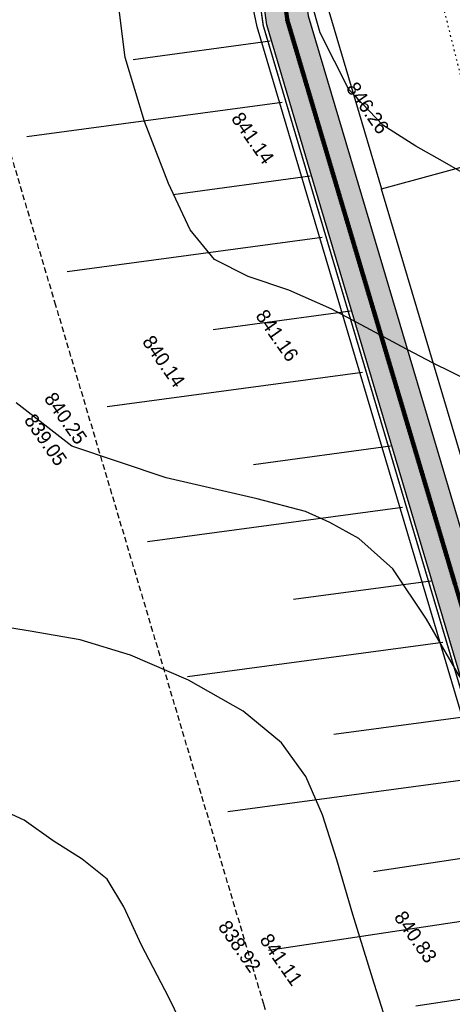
# Model space of a CAD drawing. Header units: millimetres. Extents: x 405709 to 406552, y 4254722 to 4255885.
# Tile 28 of 48: x 406058 to 406088, y 4255290 to 4255360. Entities that reach past the tile are written whole.
import ezdxf

# ---------------------------------------------------------------- set-up
doc = ezdxf.new("R2010")
doc.units = ezdxf.units.MM
doc.header["$LTSCALE"] = 0.5
for name, pattern in [('ACAD_ISO09W100', [45, 24, -3, 6, -3, 6, -3]), ('CONTI', [0]), ('Контура низ откосов  Штриховая 0.1-0.5 - - - - - - -', [0.6, 0.1, -0.5]), ('Штриховая 1 к 2', [3, 2, -1])]:
    doc.linetypes.add(name, pattern=pattern)
for name, color, linetype in [('(007) Здания', 7, 'Continuous'), ('(028) Гидротехн.', 7, 'Continuous'), ('(031) Горизонтали', 42, 'Continuous'), ('(037) Контуры', 7, 'Continuous'), ('PI_OTDEFAULT', 172, 'CONTI')]:
    doc.layers.add(name, color=color, linetype=linetype)
doc.layers.add('(032) Горизонтали утолщенные', color=32, linetype='Continuous', lineweight=30)
doc.styles.add('BM-431', font='txt')
doc.linetypes.add('ограждение2', pattern='A,6.35,-2.54,[132,ltypeshp.shx,S=2.54,R=0,X=-2.54,Y=0],-2.54,25.4', length=36.83)

# ---------------------------------------------------------------- blocks, each defined once
blk = doc.blocks.new('*U24')
at = {"layer": '(028) Гидротехн.', "color": 5, "ltscale": 10}
for points in [[(1.848, -0.175), (4.679, 17.888)], [(6.258, -0.6), (7.779, 9.103)]]:
    blk.add_lwpolyline(points, dxfattribs=at)
blk = doc.blocks.new('*U25')
at = {"color": 0, "linetype": 'ByBlock', "lineweight": -2, "transparency": 16777216}
for p, rotation in [((406076.604, 4255351.85), 106.5429824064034), ((406079.453, 4255342.264), 106.5735076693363), ((406082.306, 4255332.68), 106.5735076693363), ((406085.158, 4255323.095), 106.5735076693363), ((406088.011, 4255313.511), 106.5735076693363), ((406090.863, 4255303.926), 106.5735076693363), ((406093.75, 4255294.352), 107.4679451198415), ((406096.752, 4255284.813), 107.4679451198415)]:
    blk.add_blockref('*U24', p, dxfattribs=dict(at, rotation=rotation))
blk = doc.blocks.new('2')
at = {"color": 41, "true_color": 0xffd966, "const_width": 0.1}
blk.add_lwpolyline([(29473.69, 3307.14), (29473.69, 3310.14), (29470.69, 3310.14), (29470.69, 3307.14)], close=True, dxfattribs=at)
for points in [[(29473.42, 3309.84), (29470.97, 3309.84, 1), (29470.97, 3309.59), (29473.42, 3309.59, 1)], [(29473.42, 3309.3), (29470.97, 3309.3, 1), (29470.97, 3309.05), (29473.42, 3309.05, 1)], [(29473.42, 3308.76), (29470.97, 3308.76, 1), (29470.97, 3308.51), (29473.42, 3308.51, 1)], [(29473.42, 3308.22), (29470.97, 3308.22, 1), (29470.97, 3307.97), (29473.42, 3307.97, 1)], [(29473.42, 3307.68), (29470.97, 3307.68, 1), (29470.97, 3307.43), (29473.42, 3307.43, 1)]]:
    blk.add_lwpolyline(points, format="xyb", close=True, dxfattribs=at)
blk = doc.blocks.new('*U154')
at = {"xscale": 0.1049999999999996, "yscale": 0.1049999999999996, "zscale": 0.1049999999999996, "rotation": 179.9999999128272}
blk.add_blockref('2', (3094.738, 347.407), dxfattribs=at)
blk = doc.blocks.new('*U155')
at = {"color": 0, "linetype": 'ByBlock', "lineweight": -2, "transparency": 16777216}
for p, rotation in [((406076.602, 4255359.656), 277.9650598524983), ((406076.673, 4255359.345), 286.5429810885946), ((406076.764, 4255359.038), 286.5429810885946), ((406076.855, 4255358.732), 286.5429810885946), ((406076.946, 4255358.425), 286.5429810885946), ((406077.037, 4255358.118), 286.5429810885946), ((406077.128, 4255357.811), 286.5429810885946), ((406077.219, 4255357.505), 286.5429810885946), ((406077.31, 4255357.198), 286.5429810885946), ((406077.401, 4255356.891), 286.5429810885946), ((406077.493, 4255356.584), 286.5429810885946), ((406077.584, 4255356.278), 286.5429810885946), ((406077.675, 4255355.971), 286.5429810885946), ((406077.766, 4255355.664), 286.5429810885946), ((406077.857, 4255355.357), 286.5429810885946), ((406077.948, 4255355.051), 286.5429810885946), ((406078.039, 4255354.744), 286.5429810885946), ((406078.13, 4255354.437), 286.5429810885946), ((406078.222, 4255354.13), 286.5429810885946), ((406078.313, 4255353.824), 286.5429810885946), ((406078.404, 4255353.517), 286.5429810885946), ((406078.495, 4255353.21), 286.5429810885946), ((406078.586, 4255352.903), 286.5429810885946), ((406078.677, 4255352.596), 286.5429810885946), ((406078.768, 4255352.29), 286.5429810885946), ((406078.859, 4255351.983), 286.5429810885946), ((406078.95, 4255351.676), 286.5429810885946), ((406079.042, 4255351.369), 286.5429810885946), ((406079.133, 4255351.063), 286.5429810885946), ((406079.224, 4255350.756), 286.5429810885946), ((406079.315, 4255350.449), 286.5429810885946), ((406079.406, 4255350.142), 286.5429810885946), ((406079.497, 4255349.836), 286.5429810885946), ((406079.588, 4255349.529), 286.5429810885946), ((406079.679, 4255349.222), 286.5429810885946), ((406079.77, 4255348.915), 286.5429810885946), ((406079.862, 4255348.609), 286.5429810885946), ((406079.953, 4255348.302), 286.5429810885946), ((406080.044, 4255347.995), 286.5429810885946), ((406080.135, 4255347.688), 286.5429810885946), ((406080.226, 4255347.382), 286.5429810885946), ((406080.317, 4255347.075), 286.5429810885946), ((406080.408, 4255346.768), 286.5429810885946), ((406080.5, 4255346.461), 286.5735076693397), ((406080.591, 4255346.155), 286.5735076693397), ((406080.682, 4255345.848), 286.5735076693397), ((406080.773, 4255345.541), 286.5735076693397), ((406080.865, 4255345.235), 286.5735076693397), ((406080.956, 4255344.928), 286.5735076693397), ((406081.047, 4255344.621), 286.5735076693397), ((406081.138, 4255344.315), 286.5735076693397), ((406081.23, 4255344.008), 286.5735076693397), ((406081.321, 4255343.701), 286.5735076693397), ((406081.412, 4255343.394), 286.5735076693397), ((406081.504, 4255343.088), 286.5735076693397), ((406081.595, 4255342.781), 286.5735076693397), ((406081.686, 4255342.474), 286.5735076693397), ((406081.777, 4255342.168), 286.5735076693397), ((406081.869, 4255341.861), 286.5735076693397), ((406081.96, 4255341.554), 286.5735076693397), ((406082.051, 4255341.247), 286.5735076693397), ((406082.143, 4255340.941), 286.5735076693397), ((406082.234, 4255340.634), 286.5735076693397), ((406082.325, 4255340.327), 286.5735076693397), ((406082.416, 4255340.021), 286.5735076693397), ((406082.508, 4255339.714), 286.5735076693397), ((406082.599, 4255339.407), 286.5735076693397), ((406082.69, 4255339.101), 286.5735076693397), ((406082.781, 4255338.794), 286.5735076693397), ((406082.873, 4255338.487), 286.5735076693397), ((406082.964, 4255338.18), 286.5735076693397), ((406083.055, 4255337.874), 286.5735076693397), ((406083.147, 4255337.567), 286.5735076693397), ((406083.238, 4255337.26), 286.5735076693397), ((406083.329, 4255336.954), 286.5735076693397), ((406083.42, 4255336.647), 286.5735076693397), ((406083.512, 4255336.34), 286.5735076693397), ((406083.603, 4255336.033), 286.5735076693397), ((406083.694, 4255335.727), 286.5735076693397), ((406083.786, 4255335.42), 286.5735076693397), ((406083.877, 4255335.113), 286.5735076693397), ((406083.968, 4255334.807), 286.5735076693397), ((406084.059, 4255334.5), 286.5735076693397), ((406084.151, 4255334.193), 286.5735076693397), ((406084.242, 4255333.887), 286.5735076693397), ((406084.333, 4255333.58), 286.5735076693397), ((406084.424, 4255333.273), 286.5735076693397), ((406084.516, 4255332.966), 286.5735076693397), ((406084.607, 4255332.66), 286.5735076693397), ((406084.698, 4255332.353), 286.5735076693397), ((406084.79, 4255332.046), 286.5735076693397), ((406084.881, 4255331.74), 286.5735076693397), ((406084.972, 4255331.433), 286.5735076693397), ((406085.063, 4255331.126), 286.5735076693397), ((406085.155, 4255330.819), 286.5735076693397), ((406085.246, 4255330.513), 286.5735076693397), ((406085.337, 4255330.206), 286.5735076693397), ((406085.429, 4255329.899), 286.5735076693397), ((406085.52, 4255329.593), 286.5735076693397), ((406085.611, 4255329.286), 286.5735076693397), ((406085.702, 4255328.979), 286.5735076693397), ((406085.794, 4255328.673), 286.5735076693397), ((406085.885, 4255328.366), 286.5735076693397), ((406085.976, 4255328.059), 286.5735076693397), ((406086.068, 4255327.752), 286.5735076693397), ((406086.159, 4255327.446), 286.5735076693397), ((406086.25, 4255327.139), 286.5735076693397), ((406086.341, 4255326.832), 286.5735076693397), ((406086.433, 4255326.526), 286.5735076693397), ((406086.524, 4255326.219), 286.5735076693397), ((406086.615, 4255325.912), 286.5735076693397), ((406086.706, 4255325.605), 286.5735076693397), ((406086.798, 4255325.299), 286.5735076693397), ((406086.889, 4255324.992), 286.5735076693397), ((406086.98, 4255324.685), 286.5735076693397), ((406087.072, 4255324.379), 286.5735076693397), ((406087.163, 4255324.072), 286.5735076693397), ((406087.254, 4255323.765), 286.5735076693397), ((406087.345, 4255323.459), 286.5735076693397), ((406087.437, 4255323.152), 286.5735076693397), ((406087.528, 4255322.845), 286.5735076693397), ((406087.619, 4255322.538), 286.5735076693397), ((406087.711, 4255322.232), 286.5735076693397), ((406087.802, 4255321.925), 286.5735076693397), ((406087.893, 4255321.618), 286.5735076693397), ((406087.984, 4255321.312), 286.5735076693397), ((406088.076, 4255321.005), 286.5735076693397), ((406088.167, 4255320.698), 286.5735076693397), ((406088.258, 4255320.391), 286.5735076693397), ((406088.349, 4255320.085), 286.5735076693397), ((406088.441, 4255319.778), 286.5735076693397)]:
    blk.add_blockref('*U154', p, dxfattribs=dict(at, rotation=rotation))

msp = doc.modelspace()

# ---------------------------------------------------------------- hatches: boundary and pattern name
at = {"transparency": 33554687}
h = msp.add_hatch(dxfattribs=at)
h.set_pattern_fill('AR-HBONE', color=30, scale=0.005)
edge = h.paths.add_edge_path()
edge.add_line((406386.605, 4254899.202), (406388.733, 4254901.316))
edge.add_line((406182.571, 4255117.635), (406215.733, 4255080.214))
edge.add_line((406215.733, 4255080.214), (406248.837, 4255042.859))
edge.add_line((406248.837, 4255042.859), (406283.046, 4255007.734))
edge.add_line((406283.046, 4255007.734), (406318.267, 4254972.27))
edge.add_line((406318.267, 4254972.27), (406353.5, 4254936.793))
edge.add_line((406353.5, 4254936.793), (406388.733, 4254901.316))
edge.add_line((406388.733, 4254901.316), (406387.77, 4254900.359))
edge.add_line((406180.326, 4255115.645), (406213.488, 4255078.225))
edge.add_line((406213.488, 4255078.225), (406246.638, 4255040.816))
edge.add_line((406246.638, 4255040.816), (406280.907, 4255005.631))
edge.add_line((406280.907, 4255005.631), (406316.138, 4254970.156))
edge.add_line((406316.138, 4254970.156), (406351.372, 4254934.679))
edge.add_line((406351.372, 4254934.679), (406386.605, 4254899.202))
edge.add_line((406386.605, 4254899.202), (406386.921, 4254899.516))
edge.add_line((406182.571, 4255117.635), (406157.361, 4255152.307))
edge.add_line((406157.361, 4255152.307), (406147.036, 4255171.925))
edge.add_line((406147.036, 4255171.925), (406133.069, 4255198.46))
edge.add_line((406133.069, 4255198.46), (406131.101, 4255203.63))
edge.add_line((406131.101, 4255203.63), (406113.309, 4255250.394))
edge.add_line((406113.309, 4255250.394), (406102.625, 4255278.476))
edge.add_line((406102.625, 4255278.476), (406096.599, 4255297.625))
edge.add_line((406096.599, 4255297.625), (406081.876, 4255347.096))
edge.add_line((406081.876, 4255347.096), (406078.091, 4255359.836))
edge.add_line((406078.091, 4255359.836), (406072.139, 4255402.38))
edge.add_line((406072.139, 4255402.38), (406041.044, 4255445.313))
edge.add_line((406041.044, 4255445.313), (405903.099, 4255619.54))
edge.add_line((405903.099, 4255619.54), (405828.481, 4255714.884))
edge.add_line((405828.481, 4255714.884), (405791.314, 4255762.15))
edge.add_line((405788.956, 4255760.296), (405791.314, 4255762.15))
edge.add_line((405826.12, 4255713.033), (405788.956, 4255760.296))
edge.add_line((405900.742, 4255617.684), (405826.12, 4255713.033))
edge.add_line((406038.652, 4255443.501), (405900.742, 4255617.684))
edge.add_line((406069.271, 4255401.225), (406038.652, 4255443.501))
edge.add_line((406075.152, 4255359.198), (406069.271, 4255401.225))
edge.add_line((406079, 4255346.24), (406075.152, 4255359.198))
edge.add_line((406093.73, 4255296.746), (406079, 4255346.24))
edge.add_line((406099.789, 4255277.491), (406093.73, 4255296.746))
edge.add_line((406110.505, 4255249.327), (406099.789, 4255277.491))
edge.add_line((406128.297, 4255202.562), (406110.505, 4255249.327))
edge.add_line((406130.33, 4255197.223), (406128.297, 4255202.562))
edge.add_line((406144.381, 4255170.527), (406130.33, 4255197.223))
edge.add_line((406154.815, 4255150.702), (406144.381, 4255170.527))
edge.add_line((406180.326, 4255115.645), (406154.815, 4255150.702))

# ---------------------------------------------------------------- linework, layer by layer
at = {"layer": '(007) Здания', "color": 5, "linetype": 'Штриховая 1 к 2', "ltscale": 0.4}
msp.add_lwpolyline([(406165.116, 4255102.166), (406164.567, 4255102.785), (406137.838, 4255139.517), (406126.823, 4255160.444), (406112.289, 4255188.06), (406109.886, 4255194.369), (406092.093, 4255241.139), (406081.197, 4255269.775), (406074.946, 4255289.639), (406060.178, 4255339.262), (406056.118, 4255352.932), (406047.835, 4255392.551), (406022.366, 4255431.339), (405884.89, 4255604.974), (405810.25, 4255700.345), (405773.098, 4255747.593)], dxfattribs=at)
at = {"layer": '(007) Здания', "color": 1, "linetype": 'Continuous', "elevation": 611.801}
for points in [[(406106.017, 4255409.212), (406073.573, 4255402.95), (406073.572, 4255402.942), (406073.572, 4255402.918), (406079.561, 4255360.155), (406083.313, 4255347.532), (406115.159, 4255356.216), (406111.898, 4255367.185)], [(406115.159, 4255356.208), (406115.167, 4255356.185), (406129.368, 4255308.474), (406098.035, 4255298.064), (406083.313, 4255347.524), (406083.313, 4255347.532)]]:
    msp.add_lwpolyline(points, close=True, dxfattribs=at)
at = {"layer": '(028) Гидротехн.', "color": 5, "ltscale": 10}
msp.add_lwpolyline([(406179.802, 4255115.181), (406179.78, 4255115.206), (406154.22, 4255150.331), (406143.761, 4255170.201), (406129.691, 4255196.935), (406127.643, 4255202.313), (406109.851, 4255249.078), (406099.128, 4255277.262), (406093.061, 4255296.541), (406078.329, 4255346.041), (406074.466, 4255359.049), (406065.682, 4255401.064), (406038.094, 4255443.079), (405900.192, 4255617.251), (405825.569, 4255712.601), (405788.406, 4255759.863)], dxfattribs=at)
at = {"layer": '(031) Горизонтали'}
for points in [[(406091.61, 4255344.898, 603.5), (406091.357, 4255345.599, 603.5), (406090.117, 4255347.909, 603.5), (406089.037, 4255348.709, 603.5), (406087.637, 4255349.499, 603.5), (406085.757, 4255350.579, 603.5), (406083.407, 4255352.059, 603.5), (406080.987, 4255354.599, 603.5), (406078.957, 4255358.629, 603.5), (406077.637, 4255363.319, 603.5), (406077.177, 4255367.629, 603.5), (406077.197, 4255371.109, 603.5), (406077.267, 4255373.589, 603.5), (406077.317, 4255375.409, 603.5), (406077.137, 4255377.319, 603.5), (406075.617, 4255381.199, 603.5), (406074.797, 4255382.793, 603.5)], [(406095.613, 4255329.027, 603), (406095.207, 4255330.009, 603), (406093.977, 4255331.689, 603), (406092.287, 4255332.629, 603), (406089.687, 4255333.849, 603), (406086.927, 4255335.189, 603), (406084.717, 4255336.339, 603), (406082.537, 4255337.529, 603), (406079.787, 4255338.989, 603), (406076.737, 4255340.349, 603), (406073.837, 4255341.329, 603), (406071.437, 4255342.529, 603), (406069.707, 4255344.639, 603), (406068.187, 4255347.919, 603), (406066.477, 4255352.319, 603), (406065.107, 4255356.869, 603), (406064.597, 4255360.819, 603)], [(406098.217, 4255289.309, 602.5), (406097.927, 4255292.299, 602.5), (406096.967, 4255295.349, 602.5), (406095.787, 4255299.039, 602.5), (406094.677, 4255302.599, 602.5), (406093.777, 4255305.239, 602.5), (406092.677, 4255307.439, 602.5), (406090.947, 4255309.899, 602.5), (406088.787, 4255313.059, 602.5), (406086.497, 4255316.979, 602.5), (406084.107, 4255320.549, 602.5), (406081.707, 4255322.719, 602.5), (406079.647, 4255323.839, 602.5), (406077.907, 4255324.619, 602.5), (406074.487, 4255325.539, 602.5), (406068.007, 4255327.019, 602.5), (406061.307, 4255329.269, 602.5), (406057.357, 4255332.339, 602.5)], [(406070.587, 4255285.189, 601.5), (406068.197, 4255290.109, 601.5), (406066.257, 4255293.839, 601.5), (406065.017, 4255296.559, 601.5), (406063.827, 4255298.509, 601.5), (406062.047, 4255299.939, 601.5), (406059.997, 4255301.249, 601.5), (406057.927, 4255302.719, 601.5), (406054.917, 4255304.079, 601.5)]]:
    msp.add_polyline3d(points, dxfattribs=at)
at = {"layer": '(032) Горизонтали утолщенные'}
msp.add_polyline3d([(406084.677, 4255285.159, 602), (406082.787, 4255291.099, 602), (406081.277, 4255295.999, 602), (406080.127, 4255299.889, 602), (406079.127, 4255303.089, 602), (406077.927, 4255305.799, 602), (406076.197, 4255308.199, 602), (406073.477, 4255310.459, 602), (406069.607, 4255312.649, 602), (406065.477, 4255314.429, 602), (406061.907, 4255315.509, 602), (406058.347, 4255316.139, 602), (406054.147, 4255316.819, 602)], dxfattribs=at)
at = {"layer": '(037) Контуры', "linetype": 'Контура низ откосов  Штриховая 0.1-0.5 - - - - - - -'}
msp.add_lwpolyline([(406057.857, 4255411.099), (406087.337, 4255361.839), (406097.467, 4255321.679), (406101.957, 4255317.979), (406113.827, 4255292.649), (406115.427, 4255262.959), (406126.617, 4255249.859), (406127.797, 4255243.469), (406131.994, 4255241.478), (406148.877, 4255226.759), (406171.617, 4255189.759), (406184.247, 4255149.739), (406184.157, 4255145.599), (406186.737, 4255137.159), (406198.627, 4255122.709), (406213.177, 4255111.279), (406240.647, 4255095.539), (406244.602, 4255090.871)], dxfattribs=at)
at = {"color": 2, "const_width": 0.3}
msp.add_lwpolyline([(406387.669, 4254900.259), (406352.436, 4254935.736), (406317.203, 4254971.213), (406281.977, 4255006.682), (406247.738, 4255041.838), (406214.61, 4255079.22), (406181.496, 4255116.586), (406156.092, 4255151.497), (406145.708, 4255171.226), (406131.7, 4255197.842), (406129.699, 4255203.096), (406111.907, 4255249.86), (406101.207, 4255277.984), (406095.165, 4255297.185), (406080.438, 4255346.668), (406076.622, 4255359.517), (406070.705, 4255401.802), (406039.848, 4255444.407), (405901.921, 4255618.612), (405827.3, 4255713.959), (405790.135, 4255761.223)], dxfattribs=at)
at = {"color": 1, "linetype": 'ACAD_ISO09W100', "true_color": 0xff0000}
msp.add_lwpolyline([(406387.669, 4254900.259), (406352.436, 4254935.736), (406317.203, 4254971.213), (406281.977, 4255006.682), (406247.738, 4255041.838), (406214.61, 4255079.22), (406181.496, 4255116.586), (406156.092, 4255151.497), (406145.708, 4255171.226), (406131.7, 4255197.842), (406129.699, 4255203.096), (406111.907, 4255249.86), (406101.207, 4255277.984), (406095.165, 4255297.185), (406080.438, 4255346.668), (406076.622, 4255359.517), (406070.705, 4255401.802), (406039.848, 4255444.407), (405901.921, 4255618.612), (405827.3, 4255713.959), (405790.135, 4255761.223)], dxfattribs=at)
at = {"color": 0, "linetype": 'ограждение2', "ltscale": 0.025, "const_width": 0.1}
msp.add_lwpolyline([(406386.427, 4254899.026), (406351.194, 4254934.503), (406315.961, 4254969.98), (406280.729, 4255005.455), (406246.455, 4255040.646), (406213.3, 4255078.059), (406180.131, 4255115.488), (406154.603, 4255150.57), (406144.16, 4255170.411), (406130.102, 4255197.12), (406128.064, 4255202.473), (406110.272, 4255249.238), (406099.553, 4255277.409), (406093.491, 4255296.673), (406078.761, 4255346.169), (406074.907, 4255359.144), (406069.032, 4255401.128), (406038.452, 4255443.35), (405900.546, 4255617.529), (405825.924, 4255712.878), (405788.759, 4255760.141)], dxfattribs=at)
at = {"color": 1}
for points in [[(406072.139, 4255402.38), (406078.091, 4255359.836), (406081.876, 4255347.096), (406096.599, 4255297.625), (406102.625, 4255278.476), (406113.309, 4255250.394), (406131.101, 4255203.63), (406133.069, 4255198.46), (406147.036, 4255171.925), (406157.361, 4255152.307), (406182.571, 4255117.635), (406215.733, 4255080.214), (406248.837, 4255042.859), (406283.046, 4255007.734), (406318.267, 4254972.27), (406353.5, 4254936.793), (406388.733, 4254901.316)], [(406386.605, 4254899.202), (406351.372, 4254934.679), (406316.138, 4254970.156), (406280.907, 4255005.631), (406246.638, 4255040.816), (406213.488, 4255078.225), (406180.326, 4255115.645), (406154.815, 4255150.702), (406144.381, 4255170.527), (406130.33, 4255197.223), (406128.297, 4255202.562), (406110.505, 4255249.327), (406099.789, 4255277.491), (406093.73, 4255296.746), (406079, 4255346.24), (406075.152, 4255359.198), (406069.271, 4255401.225)]]:
    msp.add_lwpolyline(points, dxfattribs=at)

# ---------------------------------------------------------------- block references
for name in ['*U25', '*U155']:
    msp.add_blockref(name, (0, 0))

# ---------------------------------------------------------------- texts
at = {"layer": 'PI_OTDEFAULT', "color": 250, "ltscale": 3, "style": 'BM-431'}
for s, p in [('846.26', (406080.748, 4255354.681)), ('841.14', (406072.588, 4255352.531)), ('841.16', (406074.318, 4255338.521)), ('840.14', (406066.268, 4255336.681)), ('840.25', (406059.298, 4255332.641)), ('839.05', (406057.878, 4255331.111)), ('840.83', (406084.148, 4255295.811)), ('838.92', (406071.648, 4255295.141)), ('841.11', (406074.608, 4255294.201))]:
    msp.add_text(s, height=1, rotation=305, dxfattribs=at).set_placement(p)

doc.saveas('drawing.dxf')
